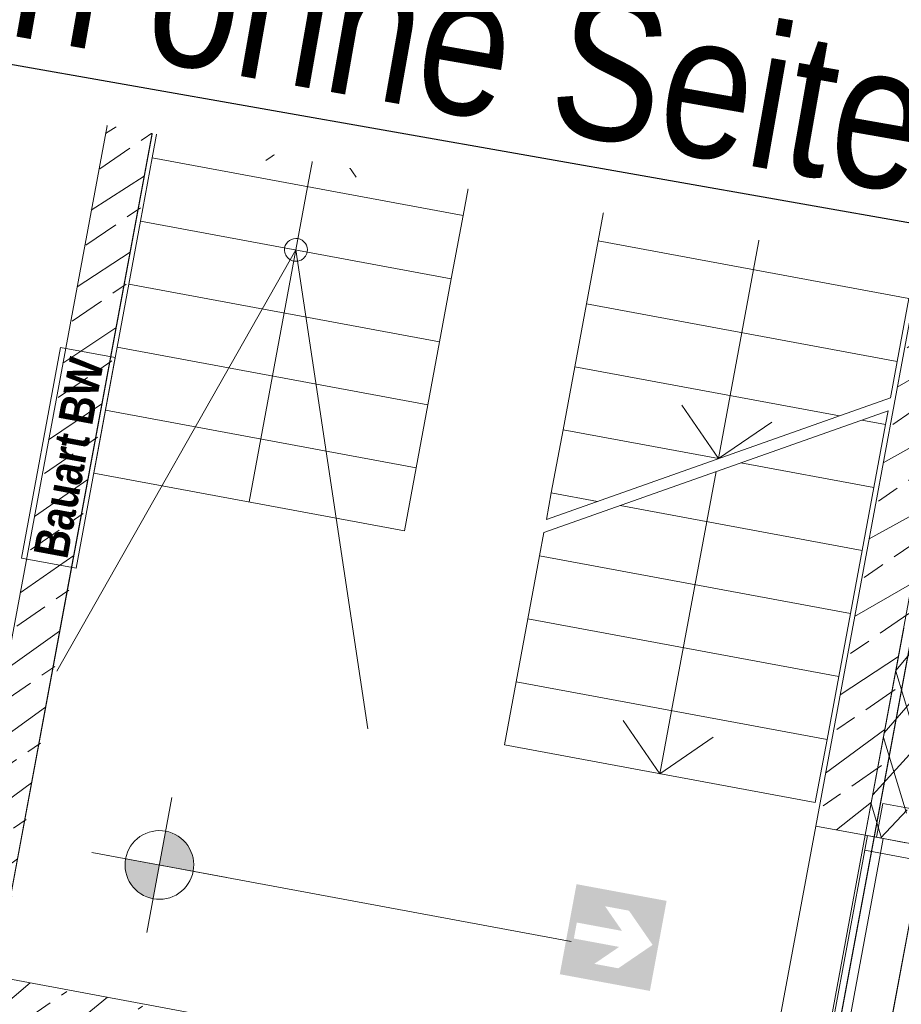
# Model space of a CAD drawing. Header units: metres. Extents: x 32353251 to 32353583, y 5707748 to 5708004.
# Tile 79 of 164: x 32353369.1 to 32353372.95, y 5707903.17 to 5707907.47. Entities that reach past the tile are written whole.
import ezdxf
from ezdxf import colors
from ezdxf.entities.mleader import LeaderData, LeaderLine
from ezdxf.math import Vec2, Vec3

# ---------------------------------------------------------------- set-up
doc = ezdxf.new("R2010")
doc.units = ezdxf.units.M
doc.header["$LTSCALE"] = 0.75
doc.set_wipeout_variables(frame=1)
doc.header["$PDSIZE"] = 5
doc.layers.get('0').update_dxf_attribs({"linetype": 'CONTINUOUS'})
doc.layers.add('10414942$0$ST-LIN Parkplatz', color=7, linetype='CONTINUOUS')
doc.layers.add('10414943$0$ST-Mischfläche-Sol', color=7, linetype='CONTINUOUS', lineweight=0, true_color=0x636466)
for name, color, linetype, lineweight in [('10417023$0$#9_002_GES I Übersicht Erdgeschoss_1_101_Wand Aussen.A', 7, 'CONTINUOUS', 25), ('10417023$0$#9_002_GES I Übersicht Erdgeschoss_1_607b_Brandschutz 1_100', 7, 'CONTINUOUS', 25), ('10417023$0$#9_002_GES I Übersicht Erdgeschoss_1_Neubau_101_Wand Aussen.A', 7, 'CONTINUOUS', 25), ('10417023$0$#9_002_GES I Übersicht Erdgeschoss_1_Neubau_102_Wand Innen.A', 7, 'CONTINUOUS', 25), ('10417023$0$#9_002_GES I Übersicht Erdgeschoss_1_Neubau_104_Decken.A', 7, 'CONTINUOUS', 25), ('10417023$0$#9_002_GES I Übersicht Erdgeschoss_1_Neubau_108_Treppen.A', 7, 'CONTINUOUS', 25), ('10417023$0$#9_002_GES I Übersicht Erdgeschoss_1_Neubau_201_Aussenwandbekleidu', 7, 'CONTINUOUS', 25), ('10417023$0$#9_002_GES I Übersicht Erdgeschoss_1_Neubau_210_Wärmedämmung', 7, 'CONTINUOUS', 25), ('10417023$0$#9_002_GES I Übersicht Erdgeschoss_1_Neubau_502_Bemaßung 1_100.A', 7, 'CONTINUOUS', 25), ('10417023$0$Keine', 7, 'CONTINUOUS', 13)]:
    doc.layers.add(name, color=color, linetype=linetype, lineweight=lineweight)
doc.styles.add('10414942$0$ARIAL NARROW', font='ARIALN.TTF')
doc.styles.add('10417023$0$Arial Narrow (bold)', font='ARIALNB.TTF')
pattern_1 = [(44.99999999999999, (0, 0), (-0.1697056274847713, 0.1697056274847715), []), (44.99999999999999, (-0.08485281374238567, 0.08485281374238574), (-0.1697056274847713, 0.1697056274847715), [0.18, -0.05999999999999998])]

# ---------------------------------------------------------------- blocks, each defined once
blk = doc.blocks.new('10414943')
at = {"layer": '10414943$0$ST-Mischfläche-Sol'}
h = blk.add_hatch(dxfattribs=at)
h.set_pattern_fill('AR-HBONE', color=256, scale=0.004200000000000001, angle=170)
h.set_pattern_definition([(215, (0, 0), (-0.1047920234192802, -0.594305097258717), [1.28016, -0.42672]), (305, (-0.3495483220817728, -0.2447563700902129), (-0.1047920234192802, -0.594305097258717), [1.28016, -0.42672])])
edge = h.paths.add_edge_path()
edge.add_line((32353333.40662897, 5707899.309915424), (32353335.23953668, 5707908.86230714))
edge.add_line((32353335.23953668, 5707908.86230714), (32353407.15213483, 5707895.033517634))
edge.add_line((32353407.15213483, 5707895.033517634), (32353413.70600617, 5707897.337334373))
edge.add_line((32353413.70600617, 5707897.337334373), (32353481.81771595, 5707884.239451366))
edge.add_line((32353481.81771595, 5707884.239451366), (32353497.17578959, 5707881.286091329))
edge.add_line((32353497.17578959, 5707881.286091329), (32353499.70410517, 5707880.188862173))
edge.add_line((32353499.70410517, 5707880.188862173), (32353502.93879142, 5707877.835765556))
edge.add_line((32353502.93879142, 5707877.835765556), (32353505.46710699, 5707876.738536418))
edge.add_line((32353505.46710699, 5707876.738536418), (32353517.00528605, 5707874.519743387))
edge.add_line((32353517.00528605, 5707874.519743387), (32353517.64528354, 5707870.615040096))
edge.add_line((32353517.64528354, 5707870.615040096), (32353516.66317853, 5707870.803281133))
edge.add_line((32353516.66317853, 5707870.803281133), (32353515.43959015, 5707864.419483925))
edge.add_line((32353515.43959015, 5707864.419483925), (32353479.3370171, 5707871.339302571))
edge.add_line((32353479.3370171, 5707871.339302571), (32353468.35948901, 5707873.443239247))
edge.add_line((32353468.35948901, 5707873.443239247), (32353468.77868284, 5707869.425097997))
edge.add_arc((32353471.76248924, 5707869.736384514), 2.999999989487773, 185.9558547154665, 259.1498142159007)
edge.add_line((32353471.19776434, 5707866.790016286), (32353499.61213671, 5707861.343886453))
edge.add_line((32353499.61213671, 5707861.343886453), (32353497.73579177, 5707858.394363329))
edge.add_line((32353497.73579177, 5707858.394363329), (32353462.93906161, 5707865.063787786))
edge.add_arc((32353461.80961179, 5707859.171051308), 6.000000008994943, 79.14981411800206, 96.13718403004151)
edge.add_line((32353461.16815564, 5707865.136663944), (32353452.41027603, 5707864.194967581))
edge.add_arc((32353451.76881989, 5707870.160580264), 6.000000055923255, 259.1148991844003, 276.1371839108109, ccw=False)
edge.add_line((32353450.63577935, 5707864.268533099), (32353424.34096185, 5707869.325025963))
edge.add_arc((32353425.47400239, 5707875.217073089), 6.000000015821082, 242.0482743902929, 259.11489914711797, ccw=False)
edge.add_line((32353422.66163756, 5707869.917016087), (32353415.00045884, 5707873.982260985))
edge.add_arc((32353412.18809399, 5707868.682203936), 6.000000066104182, 62.04827444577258, 79.14966234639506)
edge.add_line((32353413.31755943, 5707874.57493748), (32353366.06709948, 5707883.631474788))
edge.add_line((32353366.06709948, 5707883.631474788), (32353365.05980216, 5707886.869526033))
edge.add_line((32353365.05980216, 5707886.869526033), (32353331.24648768, 5707893.372754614))
edge.add_line((32353331.24648768, 5707893.372754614), (32353331.86067788, 5707896.566215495))
edge.add_line((32353331.86067788, 5707896.566215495), (32353338.35621561, 5707895.320690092))
edge.add_line((32353338.35621561, 5707895.320690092), (32353340.49133033, 5707897.947528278))
edge.add_line((32353340.49133033, 5707897.947528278), (32353344.41330834, 5707897.200255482))
edge.add_line((32353344.41330834, 5707897.200255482), (32353345.42794297, 5707893.960800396))
edge.add_line((32353345.42794297, 5707893.960800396), (32353351.00902221, 5707892.887558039))
edge.add_line((32353351.00902221, 5707892.887558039), (32353351.57440783, 5707895.827681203))
edge.add_line((32353351.57440783, 5707895.827681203), (32353371.21685639, 5707892.062795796))
edge.add_line((32353371.21685639, 5707892.062795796), (32353370.64816001, 5707889.105456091))
edge.add_line((32353370.64816001, 5707889.105456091), (32353371.65443974, 5707885.869704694))
edge.add_line((32353371.65443974, 5707885.869704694), (32353406.65189732, 5707879.161711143))
edge.add_arc((32353407.21642529, 5707882.109643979), 3.001499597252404, 259.1591284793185, 333.4809509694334)
edge.add_line((32353409.90212501, 5707880.769488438), (32353411.74908589, 5707884.293947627))
edge.add_line((32353411.74908589, 5707884.293947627), (32353333.40662897, 5707899.309915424))
blk = doc.blocks.new('10417023$0$#9_MKO_LP5_ARC_GES_UP_00_002_P_G_modell (3D)')
at = {"layer": '10417023$0$#9_002_GES I Übersicht Erdgeschoss_1_607b_Brandschutz 1_100', "linetype": 'Continuous', "lineweight": 0, "true_color": 0xff0000}
h = blk.add_hatch(color=1, dxfattribs=at)
h.paths.add_polyline_path([(-32353470.20411759, -5707812.01994992), (-32353470.20411759, -5707812.419949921), (-32353469.80411759, -5707812.419949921), (-32353469.80411759, -5707812.01994992)])
h.paths.add_polyline_path([(-32353470.06410755, -5707812.09197335), (-32353469.95776036, -5707812.09197335), (-32353469.82911759, -5707812.219949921), (-32353469.95776036, -5707812.347926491), (-32353470.06410755, -5707812.347926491), (-32353469.97116327, -5707812.255463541), (-32353470.17216625, -5707812.255463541), (-32353470.17216625, -5707812.184436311), (-32353469.97116327, -5707812.184436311)])
at = {"layer": '10417023$0$#9_002_GES I Übersicht Erdgeschoss_1_Neubau_101_Wand Aussen.A', "linetype": 'Continuous', "lineweight": 5, "true_color": 0xff0000}
h = blk.add_hatch(dxfattribs=at)
h.set_pattern_fill('#9_BETON__STAHLBETON_0001', color=1, style=0, pattern_type=2)
h.set_pattern_definition(pattern_1)
h.paths.add_polyline_path([(-32353469.00381512, -5707810.39957689), (-32353469.22381512, -5707810.39957689), (-32353469.22381512, -5707811.579576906), (-32353469.00381512, -5707811.579576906)])
h = blk.add_hatch(dxfattribs=at)
h.set_pattern_fill('#9_BETON__STAHLBETON_0001', color=1, style=0, pattern_type=2)
h.set_pattern_definition(pattern_1)
h.paths.add_polyline_path([(-32353469.22381512, -5707812.87957689), (-32353472.624228, -5707812.87957689), (-32353472.624228, -5707813.09957689), (-32353469.22381512, -5707813.09957689)])
at = {"layer": '10417023$0$#9_002_GES I Übersicht Erdgeschoss_1_Neubau_102_Wand Innen.A', "linetype": 'Continuous', "lineweight": 5, "true_color": 0xff0000}
h = blk.add_hatch(dxfattribs=at)
h.set_pattern_fill('#9_BETON__STAHLBETON_0001', color=1, style=0, pattern_type=2)
h.set_pattern_definition(pattern_1)
h.paths.add_polyline_path([(-32353469.00381513, -5707810.39957689), (-32353469.00381513, -5707806.979589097), (-32353469.22381512, -5707806.979589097), (-32353469.22381512, -5707810.39957689)])
h = blk.add_hatch(dxfattribs=at)
h.set_pattern_fill('#9_BETON__STAHLBETON_0001', color=1, style=0, pattern_type=2)
h.set_pattern_definition(pattern_1)
h.paths.add_polyline_path([(-32353472.824228, -5707812.87957689), (-32353472.62422799, -5707812.87957689), (-32353472.62422799, -5707808.229589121), (-32353472.824228, -5707808.229589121)])
at = {"layer": '10417023$0$#9_002_GES I Übersicht Erdgeschoss_1_Neubau_502_Bemaßung 1_100.A', "linetype": 'Continuous', "lineweight": 0, "true_color": 0xff0000}
for points in [[(-32353472.00965961, -5707812.269810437), (-32353471.85965961, -5707812.269810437), (-32353471.87107768, -5707812.212407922), (-32353471.90359359, -5707812.16374442), (-32353471.95225709, -5707812.131228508), (-32353472.00965961, -5707812.119810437)], [(-32353472.00965961, -5707812.269810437), (-32353472.15965961, -5707812.269810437), (-32353472.14824153, -5707812.327212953), (-32353472.11572563, -5707812.375876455), (-32353472.06706212, -5707812.408392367), (-32353472.00965961, -5707812.419810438)]]:
    blk.add_hatch(color=1, dxfattribs=at).paths.add_polyline_path(points)
at = {"layer": '10417023$0$#9_002_GES I Übersicht Erdgeschoss_1_101_Wand Aussen.A', "color": 1, "linetype": 'Continuous', "lineweight": 18, "true_color": 0xff0000}
blk.add_line((-32353469.00381513, -5707810.659580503), (-32353469.00381513, -5707811.579576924), dxfattribs=at)
at = {"layer": '10417023$0$#9_002_GES I Übersicht Erdgeschoss_1_101_Wand Aussen.A', "color": 1, "linetype": 'Continuous', "lineweight": 13, "true_color": 0xff0000}
blk.add_line((-32353469.00381513, -5707811.579576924), (-32353469.00381513, -5707812.87957689), dxfattribs=at)
at = {"layer": '10417023$0$#9_002_GES I Übersicht Erdgeschoss_1_607b_Brandschutz 1_100', "color": 1, "linetype": 'Continuous', "lineweight": 13, "true_color": 0xff0000}
for p, q in [((-32353472.60422756, -5707810.126281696), (-32353472.84687545, -5707810.126281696)), ((-32353472.84687545, -5707810.126281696), (-32353472.84687545, -5707811.061956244)), ((-32353472.60422756, -5707811.061956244), (-32353472.60422756, -5707810.126281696)), ((-32353472.84687545, -5707811.061956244), (-32353472.60422756, -5707811.061956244))]:
    blk.add_line(p, q, dxfattribs=at)
at = {"layer": '10417023$0$#9_002_GES I Übersicht Erdgeschoss_1_Neubau_101_Wand Aussen.A', "color": 1, "linetype": 'Continuous', "lineweight": 13, "true_color": 0xff0000}
for p, q in [((-32353468.74423227, -5707812.52957689), (-32353468.74423227, -5707810.17957689)), ((-32353469.22381505, -5707812.87957639), (-32353469.22381505, -5707811.57957631)), ((-32353469.00381513, -5707811.579576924), (-32353469.22381505, -5707811.57957631)), ((-32353469.00381479, -5707812.87957639), (-32353469.00381479, -5707811.57957631)), ((-32353468.99381478, -5707811.57957631), (-32353468.99381478, -5707811.659576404)), ((-32353468.99381478, -5707811.659576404), (-32353468.99381478, -5707811.644577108)), ((-32353468.99381478, -5707811.644577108), (-32353468.9238147, -5707811.644577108)), ((-32353468.99381478, -5707812.814577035), (-32353468.99381478, -5707811.644577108)), ((-32353468.99381478, -5707811.644577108), (-32353468.9238147, -5707811.644577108)), ((-32353468.9238147, -5707811.644577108), (-32353468.9238147, -5707812.814577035)), ((-32353468.9238147, -5707811.644577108), (-32353467.75381477, -5707811.644577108))]:
    blk.add_line(p, q, dxfattribs=at)
at = {"layer": '10417023$0$#9_002_GES I Übersicht Erdgeschoss_1_Neubau_101_Wand Aussen.A', "color": 1, "linetype": 'Continuous', "lineweight": 18, "true_color": 0xff0000}
for p, q in [((-32353469.22381512, -5707810.39957689), (-32353469.22381512, -5707811.579576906)), ((-32353469.00381513, -5707811.579576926), (-32353469.00381513, -5707810.39957689)), ((-32353469.00381479, -5707811.57957631), (-32353469.22381505, -5707811.57957631)), ((-32353469.22381512, -5707812.87957689), (-32353472.624228, -5707812.87957689))]:
    blk.add_line(p, q, dxfattribs=at)
at = {"layer": '10417023$0$#9_002_GES I Übersicht Erdgeschoss_1_Neubau_101_Wand Aussen.A', "color": 1, "linetype": 'Continuous', "lineweight": 13, "true_color": 0xff0000}
blk.add_arc((-32353468.92381512, -5707811.644576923), 1.170000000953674, 270, 359.9999999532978, dxfattribs=at)
at = {"layer": '10417023$0$#9_002_GES I Übersicht Erdgeschoss_1_Neubau_101_Wand Aussen.A', "color": 1, "linetype": 'Continuous', "lineweight": 5, "true_color": 0xff0000, "transparency": 33554687}
blk.add_point((-32353469.00381513, -5707811.579576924), dxfattribs=at)
blk.add_point((-32353469.00381513, -5707811.579576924), dxfattribs=at)
at = {"layer": '10417023$0$#9_002_GES I Übersicht Erdgeschoss_1_Neubau_102_Wand Innen.A', "color": 1, "linetype": 'Continuous', "lineweight": 18, "true_color": 0xff0000}
for p, q in [((-32353469.22381512, -5707806.979589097), (-32353469.22381512, -5707810.39957689)), ((-32353472.824228, -5707808.229589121), (-32353472.824228, -5707812.87957689)), ((-32353472.624228, -5707812.87957689), (-32353472.624228, -5707808.229589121))]:
    blk.add_line(p, q, dxfattribs=at)
at = {"layer": '10417023$0$#9_002_GES I Übersicht Erdgeschoss_1_Neubau_104_Decken.A', "color": 1, "linetype": 'Continuous', "lineweight": 13, "true_color": 0xff0000, "flags": 128}
for points in [[(-32353502.88381506, -5707792.679515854), (-32353502.88381511, -5707803.129576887), (-32353502.84381653, -5707803.129576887), (-32353502.84381653, -5707809.004576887), (-32353499.08931621, -5707809.004576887), (-32353497.57443247, -5707809.004576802), (-32353497.57443247, -5707810.154576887), (-32353495.52481159, -5707810.154576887), (-32353495.52560609, -5707813.099577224), (-32353472.62422376, -5707813.099576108), (-32353472.62422743, -5707808.219546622), (-32353469.004228, -5707808.219576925), (-32353469.004228, -5707794.11457689), (-32353469.004228, -5707790.779532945), (-32353469.004228, -5707790.559532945), (-32353477.474228, -5707790.559532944), (-32353480.474228, -5707790.559532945), (-32353491.124228, -5707790.559532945), (-32353498.444228, -5707790.559532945), (-32353498.444228, -5707792.679576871)], [(-32353498.22421727, -5707790.559532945), (-32353502.84380439, -5707790.559532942), (-32353502.84380439, -5707813.099576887), (-32353495.47442851, -5707813.099576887), (-32353495.47442851, -5707809.05457689), (-32353482.84109309, -5707809.05457689), (-32353482.84357996, -5707813.099573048), (-32353472.62421726, -5707813.099573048), (-32353472.62421726, -5707811.259577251), (-32353472.62421726, -5707806.979589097), (-32353469.00380439, -5707806.979589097), (-32353469.00380439, -5707790.559532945)]]:
    blk.add_lwpolyline(points, close=True, dxfattribs=at)
at = {"layer": '10417023$0$#9_002_GES I Übersicht Erdgeschoss_1_Neubau_108_Treppen.A', "color": 1, "linetype": 'Continuous', "lineweight": 13, "true_color": 0xff0000}
for p, q in [((-32353469.24422795, -5707808.679591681), (-32353470.62422813, -5707808.679591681)), ((-32353470.62422813, -5707808.679591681), (-32353470.62422813, -5707808.959592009)), ((-32353469.93422732, -5707808.679591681), (-32353469.93422732, -5707808.959592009)), ((-32353471.22422738, -5707808.959592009), (-32353472.60422756, -5707808.959592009)), ((-32353472.60422756, -5707808.959592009), (-32353472.60422756, -5707809.239590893)), ((-32353471.22422738, -5707808.959592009), (-32353472.60422756, -5707808.959592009)), ((-32353471.22422738, -5707808.959592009), (-32353472.60422756, -5707808.959592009)), ((-32353472.60422756, -5707808.959592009), (-32353472.60422756, -5707809.239590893)), ((-32353471.91422819, -5707808.959592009), (-32353472.11422843, -5707809.159590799)), ((-32353471.91422819, -5707808.959592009), (-32353472.11422843, -5707809.159590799)), ((-32353471.91422819, -5707809.239590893), (-32353471.91422819, -5707808.959592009)), ((-32353471.71422796, -5707809.159590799), (-32353471.91422819, -5707808.959592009)), ((-32353471.91422819, -5707809.239590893), (-32353471.91422819, -5707808.959592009)), ((-32353471.71422796, -5707809.159590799), (-32353471.91422819, -5707808.959592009)), ((-32353471.22422738, -5707809.239590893), (-32353471.22422738, -5707808.959592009)), ((-32353471.22422738, -5707809.239590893), (-32353471.22422738, -5707808.959592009)), ((-32353470.62422813, -5707808.959592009), (-32353469.24422795, -5707808.959592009)), ((-32353469.24422795, -5707808.959592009), (-32353470.62422813, -5707808.959592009)), ((-32353470.62422813, -5707808.959592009), (-32353470.62422813, -5707809.239590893)), ((-32353469.93422732, -5707808.959592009), (-32353469.93422732, -5707810.079591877)), ((-32353471.22422738, -5707809.239590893), (-32353472.60422756, -5707809.239590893)), ((-32353472.60422756, -5707809.239590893), (-32353472.60422756, -5707809.519591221)), ((-32353472.60422756, -5707809.239590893), (-32353471.22422738, -5707809.239590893)), ((-32353471.22422738, -5707809.239590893), (-32353472.60422756, -5707809.239590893)), ((-32353471.22422738, -5707809.239590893), (-32353472.60422756, -5707809.239590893)), ((-32353472.60422756, -5707809.239590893), (-32353472.60422756, -5707809.519591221)), ((-32353472.60422756, -5707809.239590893), (-32353471.22422738, -5707809.239590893)), ((-32353471.91422819, -5707809.519591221), (-32353471.91422819, -5707809.239590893)), ((-32353471.91422819, -5707810.359590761), (-32353471.91422819, -5707809.239590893)), ((-32353471.22422738, -5707809.519591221), (-32353471.22422738, -5707809.239590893)), ((-32353471.22422738, -5707809.519591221), (-32353471.22422738, -5707809.239590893)), ((-32353470.62422813, -5707809.239590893), (-32353469.24422795, -5707809.239590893)), ((-32353469.24422795, -5707809.239590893), (-32353470.62422813, -5707809.239590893)), ((-32353470.62422813, -5707809.239590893), (-32353470.62422813, -5707809.519591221)), ((-32353469.24422795, -5707809.519591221), (-32353469.24422795, -5707809.239590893)), ((-32353472.60422756, -5707809.519591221), (-32353471.22422738, -5707809.519591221)), ((-32353471.22422738, -5707809.519591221), (-32353472.60422756, -5707809.519591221)), ((-32353471.22422738, -5707809.519591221), (-32353472.60422756, -5707809.519591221)), ((-32353472.60422756, -5707809.519591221), (-32353472.60422756, -5707809.799591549)), ((-32353472.60422756, -5707809.519591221), (-32353471.22422738, -5707809.519591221)), ((-32353471.22422738, -5707809.799591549), (-32353471.22422738, -5707809.519591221)), ((-32353470.62422813, -5707809.519591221), (-32353469.24422795, -5707809.519591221)), ((-32353469.24422795, -5707809.519591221), (-32353470.62422813, -5707809.519591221)), ((-32353470.62422813, -5707809.519591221), (-32353470.62422813, -5707809.799591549)), ((-32353469.24422795, -5707809.681219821), (-32353469.24422795, -5707809.519591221)), ((-32353469.24422795, -5707809.681219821), (-32353470.62422813, -5707810.477962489)), ((-32353469.24422795, -5707809.738954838), (-32353470.62422813, -5707810.535697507)), ((-32353469.24422795, -5707809.799591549), (-32353469.24422795, -5707809.738954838)), ((-32353471.22422738, -5707809.799591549), (-32353472.60422756, -5707809.799591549)), ((-32353472.60422756, -5707809.799591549), (-32353472.60422756, -5707810.079591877)), ((-32353472.60422756, -5707809.799591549), (-32353471.22422738, -5707809.799591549)), ((-32353471.22422738, -5707810.079591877), (-32353471.22422738, -5707809.799591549)), ((-32353470.62422813, -5707809.799591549), (-32353469.44925345, -5707809.799591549)), ((-32353469.44925345, -5707809.799591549), (-32353470.62422813, -5707809.799591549)), ((-32353470.62422813, -5707809.799591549), (-32353470.62422813, -5707810.079591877)), ((-32353469.34925334, -5707809.799591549), (-32353469.24422795, -5707809.799591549)), ((-32353469.24422795, -5707809.799591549), (-32353469.34925334, -5707809.799591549)), ((-32353469.24422795, -5707810.079591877), (-32353469.24422795, -5707809.799591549)), ((-32353470.13422755, -5707809.879591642), (-32353469.93422732, -5707810.079591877)), ((-32353469.93422732, -5707810.079591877), (-32353469.73422853, -5707809.879591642)), ((-32353471.22422738, -5707810.079591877), (-32353472.60422756, -5707810.079591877)), ((-32353472.60422756, -5707810.079591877), (-32353472.60422756, -5707810.359590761)), ((-32353472.60422756, -5707810.079591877), (-32353471.22422738, -5707810.079591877)), ((-32353471.22422738, -5707810.359590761), (-32353471.22422738, -5707810.079591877)), ((-32353470.62422813, -5707810.079591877), (-32353469.93422732, -5707810.079591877)), ((-32353469.93422732, -5707810.079591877), (-32353470.62422813, -5707810.079591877)), ((-32353470.62422813, -5707810.079591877), (-32353470.62422813, -5707810.359590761)), ((-32353469.83422864, -5707810.079591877), (-32353469.24422795, -5707810.079591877)), ((-32353469.24422795, -5707810.079591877), (-32353469.83422864, -5707810.079591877)), ((-32353469.24422795, -5707810.359590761), (-32353469.24422795, -5707810.079591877)), ((-32353469.93422732, -5707810.137326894), (-32353469.93422732, -5707811.199591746)), ((-32353471.22422738, -5707810.359590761), (-32353472.60422756, -5707810.359590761)), ((-32353472.60422756, -5707810.359590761), (-32353472.60422756, -5707810.639591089)), ((-32353472.60422756, -5707810.359590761), (-32353471.22422738, -5707810.359590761)), ((-32353471.91422819, -5707810.639591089), (-32353471.91422819, -5707810.359590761)), ((-32353471.22422738, -5707810.639591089), (-32353471.22422738, -5707810.359590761)), ((-32353470.62422813, -5707810.359590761), (-32353470.41920262, -5707810.359590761)), ((-32353470.41920262, -5707810.359590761), (-32353470.62422813, -5707810.359590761)), ((-32353470.62422813, -5707810.359590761), (-32353470.62422813, -5707810.477962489)), ((-32353470.31920251, -5707810.359590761), (-32353469.24422795, -5707810.359590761)), ((-32353469.24422795, -5707810.359590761), (-32353470.31920251, -5707810.359590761)), ((-32353469.24422795, -5707810.639591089), (-32353469.24422795, -5707810.359590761)), ((-32353470.62422813, -5707810.535697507), (-32353470.62422813, -5707810.639591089)), ((-32353472.60422756, -5707810.639591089), (-32353471.22422738, -5707810.639591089)), ((-32353470.62422813, -5707810.639591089), (-32353469.24422795, -5707810.639591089)), ((-32353469.24422795, -5707810.639591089), (-32353470.62422813, -5707810.639591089)), ((-32353470.62422813, -5707810.639591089), (-32353470.62422813, -5707810.919591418)), ((-32353469.24422795, -5707810.919591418), (-32353469.24422795, -5707810.639591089)), ((-32353470.62422813, -5707810.919591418), (-32353469.24422795, -5707810.919591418)), ((-32353469.24422795, -5707810.919591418), (-32353470.62422813, -5707810.919591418)), ((-32353470.62422813, -5707810.919591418), (-32353470.62422813, -5707811.199591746)), ((-32353469.24422795, -5707811.199591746), (-32353469.24422795, -5707810.919591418)), ((-32353470.62422813, -5707811.199591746), (-32353469.24422795, -5707811.199591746)), ((-32353469.24422795, -5707811.199591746), (-32353470.62422813, -5707811.199591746)), ((-32353470.62422813, -5707811.199591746), (-32353470.62422813, -5707811.479590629)), ((-32353469.93422732, -5707811.199591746), (-32353469.93422732, -5707811.479590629)), ((-32353469.24422795, -5707811.479590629), (-32353469.24422795, -5707811.199591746)), ((-32353470.13422755, -5707811.279591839), (-32353469.93422732, -5707811.479590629)), ((-32353469.93422732, -5707811.479590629), (-32353469.73422853, -5707811.279591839)), ((-32353470.62422813, -5707811.479590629), (-32353469.24422795, -5707811.479590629))]:
    blk.add_line(p, q, dxfattribs=at)
at = {"layer": '10417023$0$#9_002_GES I Übersicht Erdgeschoss_1_Neubau_108_Treppen.A', "color": 1, "linetype": 'Continuous', "lineweight": 13, "true_color": 0xff0000, "flags": 128}
blk.add_lwpolyline([(-32353472.604228, -5707811.519576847), (-32353471.91422803, -5707809.519591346), (-32353471.22422803, -5707811.519576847)], dxfattribs=at)
at = {"layer": '10417023$0$#9_002_GES I Übersicht Erdgeschoss_1_Neubau_108_Treppen.A', "color": 1, "linetype": 'Continuous', "lineweight": 13, "true_color": 0xff0000}
for start, end in [(0, 180), (180, 0)]:
    blk.add_arc((-32353471.91422803, -5707809.519591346), 0.05, start, end, dxfattribs=at)
at = {"layer": '10417023$0$#9_002_GES I Übersicht Erdgeschoss_1_Neubau_210_Wärmedämmung', "color": 1, "linetype": 'Continuous', "lineweight": 13, "true_color": 0xff0000, "flags": 128}
blk.add_lwpolyline([(-32353468.74423227, -5707812.52957689), (-32353464.33422799, -5707812.52957689), (-32353464.33422799, -5707810.399576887), (-32353468.74423227, -5707810.399576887)], close=True, dxfattribs=at)
at = {"layer": '10417023$0$#9_002_GES I Übersicht Erdgeschoss_1_Neubau_502_Bemaßung 1_100.A', "color": 1, "linetype": 'Continuous', "lineweight": 13, "true_color": 0xff0000}
for p, q in [((-32353472.00965923, -5707812.569809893), (-32353472.00965923, -5707811.969810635)), ((-32353472.00965923, -5707812.569809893), (-32353472.00965923, -5707811.969810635)), ((-32353472.30965958, -5707812.269810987), (-32353470.18121187, -5707812.269810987)), ((-32353472.30965958, -5707812.269810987), (-32353471.70966032, -5707812.269810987))]:
    blk.add_line(p, q, dxfattribs=at)
at = {"layer": '10417023$0$#9_002_GES I Übersicht Erdgeschoss_1_Neubau_502_Bemaßung 1_100.A', "color": 1, "linetype": 'Continuous', "lineweight": 13, "true_color": 0xff0000, "flags": 128}
for points in [[(-32353471.85965961, -5707812.269810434), (-32353471.8603819, -5707812.284513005), (-32353471.86254182, -5707812.299073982), (-32353471.86611856, -5707812.313353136), (-32353471.87107768, -5707812.327212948), (-32353471.87737142, -5707812.340519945), (-32353471.88493916, -5707812.353145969), (-32353471.89370804, -5707812.364969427), (-32353471.90359359, -5707812.375876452), (-32353471.91450061, -5707812.385762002), (-32353471.92632407, -5707812.394530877), (-32353471.9389501, -5707812.402098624), (-32353471.95225709, -5707812.408392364), (-32353471.96611691, -5707812.413351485), (-32353471.98039606, -5707812.416928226), (-32353471.99495703, -5707812.419088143), (-32353472.00965961, -5707812.419810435), (-32353472.02436218, -5707812.419088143), (-32353472.03892316, -5707812.416928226), (-32353472.05320231, -5707812.413351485), (-32353472.06706212, -5707812.408392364), (-32353472.08036912, -5707812.402098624), (-32353472.09299514, -5707812.394530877), (-32353472.1048186, -5707812.385762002), (-32353472.11572563, -5707812.375876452), (-32353472.12561117, -5707812.364969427), (-32353472.13438005, -5707812.353145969), (-32353472.14194779, -5707812.340519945), (-32353472.14824153, -5707812.327212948), (-32353472.15320066, -5707812.313353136), (-32353472.1567774, -5707812.299073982), (-32353472.15893732, -5707812.284513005), (-32353472.15965961, -5707812.269810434), (-32353472.15893732, -5707812.255107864), (-32353472.1567774, -5707812.240546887), (-32353472.15320066, -5707812.226267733), (-32353472.14824153, -5707812.21240792), (-32353472.14194779, -5707812.199100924), (-32353472.13438005, -5707812.186474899), (-32353472.12561117, -5707812.174651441), (-32353472.11572563, -5707812.163744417), (-32353472.1048186, -5707812.153858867), (-32353472.09299514, -5707812.145089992), (-32353472.08036912, -5707812.137522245), (-32353472.06706212, -5707812.131228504), (-32353472.05320231, -5707812.126269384), (-32353472.03892316, -5707812.122692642), (-32353472.02436218, -5707812.120532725), (-32353472.00965961, -5707812.119810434), (-32353471.99495703, -5707812.120532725), (-32353471.98039606, -5707812.122692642), (-32353471.96611691, -5707812.126269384), (-32353471.95225709, -5707812.131228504), (-32353471.9389501, -5707812.137522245), (-32353471.92632407, -5707812.145089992), (-32353471.91450061, -5707812.153858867), (-32353471.90359359, -5707812.163744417), (-32353471.89370804, -5707812.174651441), (-32353471.88493916, -5707812.186474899), (-32353471.87737142, -5707812.199100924), (-32353471.87107768, -5707812.21240792), (-32353471.86611856, -5707812.226267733), (-32353471.86254182, -5707812.240546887), (-32353471.8603819, -5707812.255107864)], [(-32353471.85965961, -5707812.269810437), (-32353471.8603819, -5707812.284513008), (-32353471.86254182, -5707812.299073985), (-32353471.86611856, -5707812.313353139), (-32353471.87107768, -5707812.327212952), (-32353471.87737142, -5707812.340519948), (-32353471.88493916, -5707812.353145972), (-32353471.89370804, -5707812.36496943), (-32353471.90359359, -5707812.375876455), (-32353471.91450061, -5707812.385762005), (-32353471.92632407, -5707812.394530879), (-32353471.9389501, -5707812.402098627), (-32353471.95225709, -5707812.408392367), (-32353471.96611691, -5707812.413351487), (-32353471.98039606, -5707812.416928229), (-32353471.99495703, -5707812.419088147), (-32353472.00965961, -5707812.419810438), (-32353472.02436218, -5707812.419088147), (-32353472.03892316, -5707812.416928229), (-32353472.05320231, -5707812.413351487), (-32353472.06706212, -5707812.408392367), (-32353472.08036912, -5707812.402098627), (-32353472.09299514, -5707812.394530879), (-32353472.1048186, -5707812.385762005), (-32353472.11572563, -5707812.375876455), (-32353472.12561117, -5707812.36496943), (-32353472.13438005, -5707812.353145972), (-32353472.14194779, -5707812.340519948), (-32353472.14824153, -5707812.327212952), (-32353472.15320066, -5707812.313353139), (-32353472.1567774, -5707812.299073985), (-32353472.15893732, -5707812.284513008), (-32353472.15965961, -5707812.269810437), (-32353472.15893732, -5707812.255107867), (-32353472.1567774, -5707812.24054689), (-32353472.15320066, -5707812.226267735), (-32353472.14824153, -5707812.212407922), (-32353472.14194779, -5707812.199100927), (-32353472.13438005, -5707812.186474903), (-32353472.12561117, -5707812.174651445), (-32353472.11572563, -5707812.16374442), (-32353472.1048186, -5707812.153858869), (-32353472.09299514, -5707812.145089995), (-32353472.08036912, -5707812.137522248), (-32353472.06706212, -5707812.131228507), (-32353472.05320231, -5707812.126269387), (-32353472.03892316, -5707812.122692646), (-32353472.02436218, -5707812.120532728), (-32353472.00965961, -5707812.119810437), (-32353471.99495703, -5707812.120532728), (-32353471.98039606, -5707812.122692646), (-32353471.96611691, -5707812.126269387), (-32353471.95225709, -5707812.131228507), (-32353471.9389501, -5707812.137522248), (-32353471.92632407, -5707812.145089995), (-32353471.91450061, -5707812.153858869), (-32353471.90359359, -5707812.16374442), (-32353471.89370804, -5707812.174651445), (-32353471.88493916, -5707812.186474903), (-32353471.87737142, -5707812.199100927), (-32353471.87107768, -5707812.212407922), (-32353471.86611856, -5707812.226267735), (-32353471.86254182, -5707812.24054689), (-32353471.8603819, -5707812.255107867)]]:
    blk.add_lwpolyline(points, close=True, dxfattribs=at)
at = {"layer": '10417023$0$#9_002_GES I Übersicht Erdgeschoss_1_607b_Brandschutz 1_100', "color": 1, "true_color": 0xff0000, "insert": (-32353472.72289855, -5707810.594118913), "char_height": 0.1502737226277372, "attachment_point": 5, "rotation": 90, "line_spacing_factor": 1.002187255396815, "style": '10417023$0$Arial Narrow (bold)'}
blk.add_mtext('Bauart BW ', dxfattribs=at)
at = {"color": 1, "linetype": 'Continuous', "lineweight": 5, "true_color": 0xff0000}
blk.add_wipeout([(-32353468.82381512, -5707811.429576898), (-32353468.954228, -5707811.429576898), (-32353468.954228, -5707811.579576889), (-32353468.82381512, -5707811.579576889)], dxfattribs=at).dxf.layer = '10417023$0$#9_002_GES I Übersicht Erdgeschoss_1_Neubau_201_Aussenwandbekleidu'
at = {"layer": '10417023$0$#9_002_GES I Übersicht Erdgeschoss_1_101_Wand Aussen.A', "linetype": 'Continuous', "lineweight": 5, "true_color": 0xff0000}
h = blk.add_hatch(dxfattribs=at)
h.set_pattern_fill('#9_DÄMMUNG__WEICH_0001', color=1, style=0, pattern_type=2)
h.set_pattern_definition([(-119.9999999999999, (0, 0), (-0.129903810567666, 0.07499999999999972), []), (-59.99999999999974, (0, 0), (0.1299038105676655, 0.0750000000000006), [])])
h.paths.add_polyline_path([(-32353468.84381513, -5707811.579576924), (-32353468.84381513, -5707810.659580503), (-32353469.00381513, -5707810.659580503), (-32353469.00381513, -5707811.579576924)])
at = {"layer": '10417023$0$#9_002_GES I Übersicht Erdgeschoss_1_Neubau_101_Wand Aussen.A', "linetype": 'Continuous', "lineweight": 5, "true_color": 0xff0000}
h = blk.add_hatch(dxfattribs=at)
h.set_pattern_fill('#9_MW_VORMAUERZIEGEL_0001', color=1, style=0, pattern_type=2)
h.set_pattern_definition([(44.99999999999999, (0, 0), (-0.1414213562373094, 0.1414213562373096), [])])
h.paths.add_polyline_path([(-32353468.67381512, -5707811.464576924), (-32353468.84381513, -5707811.464576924), (-32353468.84381513, -5707811.579576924), (-32353468.67381512, -5707811.579576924)])
at = {"layer": '10417023$0$#9_002_GES I Übersicht Erdgeschoss_1_101_Wand Aussen.A', "color": 1, "linetype": 'Continuous', "lineweight": 18, "true_color": 0xff0000}
blk.add_line((-32353468.84381513, -5707811.579576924), (-32353469.00381513, -5707811.579576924), dxfattribs=at)
at = {"layer": '10417023$0$#9_002_GES I Übersicht Erdgeschoss_1_101_Wand Aussen.A', "color": 1, "linetype": 'Continuous', "lineweight": 13, "true_color": 0xff0000}
for p, q in [((-32353468.84381513, -5707811.579576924), (-32353469.00381513, -5707811.579576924)), ((-32353468.78881513, -5707811.579576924), (-32353468.84381513, -5707811.579576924))]:
    blk.add_line(p, q, dxfattribs=at)
at = {"layer": '10417023$0$#9_002_GES I Übersicht Erdgeschoss_1_Neubau_101_Wand Aussen.A', "color": 1, "linetype": 'Continuous', "lineweight": 13, "true_color": 0xff0000}
for p, q in [((-32353468.96423227, -5707810.17957689), (-32353468.96423227, -5707812.74957689)), ((-32353468.9238147, -5707811.57957631), (-32353468.99381478, -5707811.57957631)), ((-32353468.9238147, -5707811.644577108), (-32353468.9238147, -5707811.57957631))]:
    blk.add_line(p, q, dxfattribs=at)
at = {"layer": '10417023$0$#9_002_GES I Übersicht Erdgeschoss_1_Neubau_104_Decken.A', "color": 1, "linetype": 'Continuous', "lineweight": 13, "true_color": 0xff0000, "flags": 128}
blk.add_lwpolyline([(-32353468.9644006, -5707812.749292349), (-32353468.96423227, -5707810.39957689), (-32353468.96423227, -5707807.119576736), (-32353468.96423227, -5707797.22957689), (-32353468.96423227, -5707790.55957689), (-32353454.47117382, -5707790.55957689), (-32353442.504228, -5707790.559574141), (-32353442.504228, -5707812.74957689)], close=True, dxfattribs=at)
at = {"layer": '10417023$0$#9_002_GES I Übersicht Erdgeschoss_1_Neubau_201_Aussenwandbekleidu', "color": 1, "linetype": 'Continuous', "lineweight": 13, "true_color": 0xff0000}
for p, q in [((-32353468.82381511, -5707811.429576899), (-32353468.954228, -5707811.429576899)), ((-32353468.954228, -5707811.429576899), (-32353468.954228, -5707811.57957689)), ((-32353468.954228, -5707811.57957689), (-32353468.82381511, -5707811.57957689))]:
    blk.add_line(p, q, dxfattribs=at)
blk = doc.blocks.new('10417023$0$2_MKO_LP5_LAN_GES_UP_00_002_V_A (3D)')
at = {"layer": '10417023$0$Keine'}
blk.add_blockref('10417023$0$#9_MKO_LP5_ARC_GES_UP_00_002_P_G_modell (3D)', (0, 0), dxfattribs=at)
blk = doc.blocks.new('10417023')
at = {"layer": '10417023$0$Keine', "rotation": 349.4819372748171}
blk.add_blockref('10417023$0$2_MKO_LP5_LAN_GES_UP_00_002_V_A (3D)', (65205154.93137175, 5413829.557758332), dxfattribs=at)
blk = doc.blocks.new('10414942')
at = {"layer": '10414942$0$ST-LIN Parkplatz'}
ml = blk.add_multileader_mtext('Standard', dxfattribs=at)
ml.set_content('Wartehäuschen ohne Seitenwände', color=256, style='10414942$0$ARIAL NARROW')
ml.set_leader_properties()
ml.build(insert=Vec2(0, 0))
ml.multileader.update_dxf_attribs({"text_right_attachment_type": 6, "dogleg_length": 0.36, "arrow_head_size": 0.625})
ctx = ml.context
ctx.base_point, ctx.char_height, ctx.arrow_head_size, ctx.landing_gap_size, ctx.plane_origin, ctx.plane_x_axis, ctx.plane_y_axis = Vec3(32353363.59725537, 5707908.674787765), 0.625, 0.625, 1, Vec3(32353382.93121805, 5707898.722592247), Vec3(0.9848077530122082, -0.1736481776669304), Vec3(0.1736481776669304, 0.9848077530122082)
ctx.right_attachment, ctx.text_align_type = 6, 2
notes = []
notes.append((ctx, [(0, (1, 1, 0), (32353376.78227325, 5707905.911075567), (-0.9848077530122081, 0.1736481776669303), 0.3600000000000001, [(0, [(32353382.93121805, 5707898.722592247)], 0, [])])]))
ctx.mtext.insert, ctx.mtext.text_direction, ctx.mtext.rotation, ctx.mtext.alignment, ctx.mtext.flow_direction = Vec3(32353375.57317084, 5707906.885842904), Vec3(0.9848077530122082, -0.1736481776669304), 6.108652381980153, 3, 5
ctx.mtext.has_bg_fill, ctx.mtext.bg_color, ctx.mtext.bg_scale_factor, ctx.mtext.bg_transparency, ctx.mtext.use_window_bg_color = 1, -1027028792, 1.5, 0, 1
for ctx, leaders in notes:
    for number, flags, end, landing, length, lines in leaders:
        leader = LeaderData()
        leader.index, (leader.has_last_leader_line, leader.has_dogleg_vector, leader.attachment_direction) = number, flags
        leader.last_leader_point, leader.dogleg_vector, leader.dogleg_length = Vec3(end), Vec3(landing), length
        for number, points, colour, breaks in lines:
            line = LeaderLine()
            line.index, line.vertices, line.color, line.breaks = number, Vec3.list(points), colors.encode_raw_color(colour), breaks
            leader.lines.append(line)
        ctx.leaders.append(leader)

msp = doc.modelspace()

# ---------------------------------------------------------------- block references
msp.add_blockref('10414943', (0, 0))

# ---------------------------------------------------------------- next in the draw order: block references
msp.add_blockref('10417023', (0, 0))

# ---------------------------------------------------------------- next in the draw order: block references
msp.add_blockref('10414942', (0, 0))

doc.saveas('drawing.dxf')
